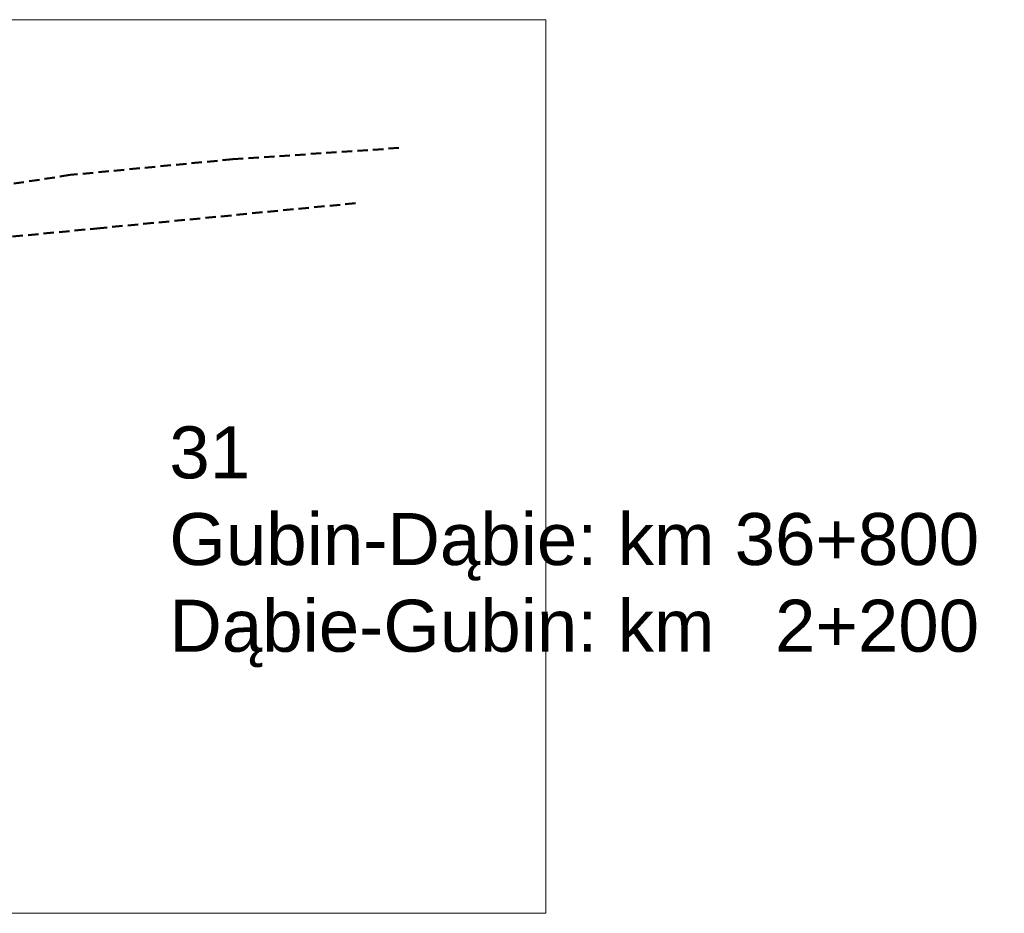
# Model space of a CAD drawing. Header units: millimetres. Extents: x -32728 to 16036, y -21222 to 1675.
# Tile 40 of 58: x 3106 to 3201, y 1587 to 1673. Entities that reach past the tile are written whole.
import ezdxf

# ---------------------------------------------------------------- set-up
doc = ezdxf.new("R2010")
doc.units = ezdxf.units.MM
doc.linetypes.add('2', pattern=[1.5, 1, -0.5])
doc.layers.add('0  podklady', color=250, linetype='Continuous', lineweight=5, plot=False)
doc.layers.add('0 pomoc', color=61, linetype='Continuous', lineweight=30, plot=False)
doc.layers.add('2 krawedz jezdni', color=7, linetype='2', lineweight=50, true_color=0x000000)
doc.styles.get("Standard").update_dxf_attribs({"font": 'arial.ttf'})
picture_1 = doc.add_image_def('image31.png', size_in_pixel=(1892, 893))

msp = doc.modelspace()

# ---------------------------------------------------------------- linework, layer by layer
at = {"layer": '2 krawedz jezdni', "color": 0}
for points in [[(3142.399, 1660.491), (3126.446, 1659.4), (3110.805, 1657.893), (3100.308, 1656.282), (3090.591, 1654.203), (3081.601, 1650.462), (3072.768, 1645.213), (3069.546, 1643.083), (3067.052, 1641.732), (3064.765, 1640.9), (3062.894, 1641.316), (3060.712, 1642.096), (3058.529, 1644.746), (3048.189, 1662.258)], [(3099.893, 1591.223), (3090.747, 1600.524), (3084.979, 1607.488), (3078.276, 1615.646), (3072.872, 1622.869), (3070.169, 1627.598), (3069.91, 1631.495), (3070.689, 1636.535), (3073.963, 1640.589), (3078.172, 1643.395), (3084.667, 1646.72), (3092.67, 1649.838), (3100.776, 1651.553), (3113.351, 1652.748), (3138.346, 1655.19)]]:
    msp.add_lwpolyline(points, dxfattribs=at)

# ---------------------------------------------------------------- texts
at = {"layer": '0 pomoc', "color": 1, "insert": (3120.33, 1633.722), "char_height": 5, "width": 94.7938, "attachment_point": 1}
msp.add_mtext('31\\PGubin-Dąbie: km 36+800\\PDąbie-Gubin: km   2+200', dxfattribs=at)

# ---------------------------------------------------------------- pictures from other files: only their frames are drawn
at = {"layer": '0  podklady'}
image = msp.add_image(picture_1, insert=(2974.479, 1586.903), size_in_units=(182.041, 85.921), dxfattribs=at)
image.dxf.flags = 7

doc.saveas('drawing.dxf')
